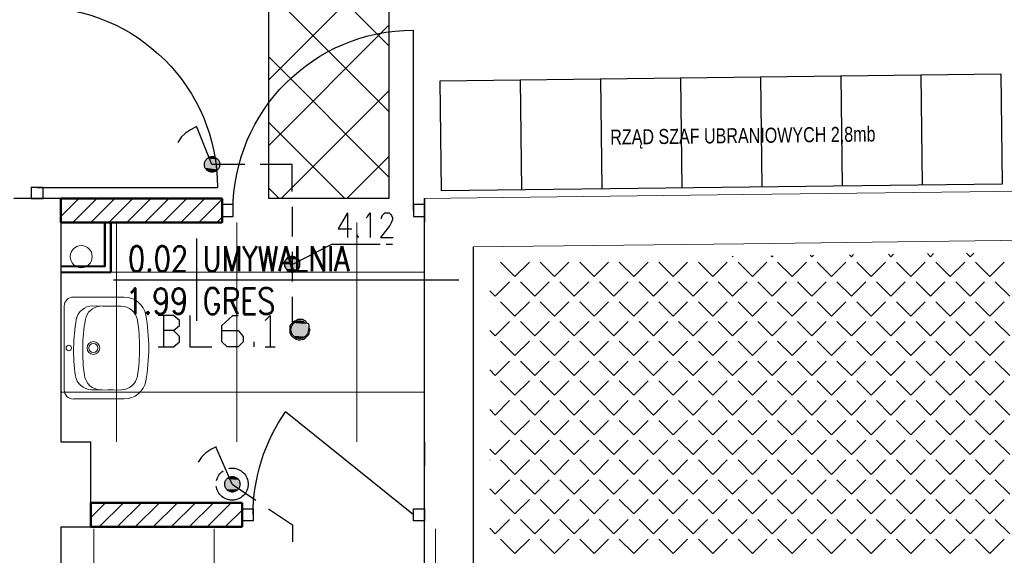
# Model space of a CAD drawing. Header units: millimetres. Extents: x 282377 to 1404227, y -783705 to 1038705.
# Tile 232 of 243: x 386349 to 386840, y 8985 to 9253. Entities that reach past the tile are written whole.
import ezdxf
from ezdxf.enums import TextEntityAlignment as Align

# ---------------------------------------------------------------- set-up
doc = ezdxf.new("R2010")
doc.units = ezdxf.units.MM
doc.linetypes.add('ACAD_ISO08W100', pattern=[36, 24, -3, 6, -3])
doc.layers.add('!!ELEKTRYKA', color=7, linetype='Continuous')
doc.styles.add('BIKTC', font='bikromsw.shx', dxfattribs={"width": 0.8})
doc.styles.add('ROMANS', font='romans', dxfattribs={"width": 0.7})

# ---------------------------------------------------------------- blocks, each defined once
blk = doc.blocks.new('jamb')
blk.add_lwpolyline([(-0.5, -0.5), (-0.5, 0.5), (0.5, 0.5), (0.5, -0.5)], close=True)
blk = doc.blocks.new('bikmet')
blk.add_line((0, 1.65), (0, -1.65))
at = {"style": 'ROMANS', "width": 0.8}
blk.add_attdef('NRPOM', text='', height=1, dxfattribs=at).set_placement((-0.333, 0.333), align=Align.RIGHT)
blk.add_attdef('NWAPOM', (0.25, 0.333), '', height=1, dxfattribs=at)
blk.add_attdef('RAREA', text='', height=1.042, dxfattribs=at).set_placement((-0.333, -0.333), align=Align.TOP_RIGHT)
blk.add_attdef('PODLOGA', text='', height=1.042, dxfattribs=at).set_placement((0.25, -0.333), align=Align.TOP_LEFT)

msp = doc.modelspace()

# ---------------------------------------------------------------- linework, layer by layer
at = {"layer": '!!ELEKTRYKA', "color": 252}
for p, q in [((386472.99, 9163.36), (386472.99, 9589.17)), ((386532.99, 9270.77), (386532.99, 9163.36)), ((386558.55, 9222.13), (386838.53, 9225.53)), ((386838.53, 9225.53), (386839.19, 9170.53)), ((386838.53, 9225.53), (386839.19, 9170.53)), ((386559.21, 9167.14), (386558.55, 9222.13)), ((386598.54, 9222.62), (386599.21, 9167.62)), ((386638.54, 9223.1), (386639.21, 9168.11)), ((386678.54, 9223.59), (386679.21, 9168.59)), ((386718.54, 9224.07), (386719.2, 9169.08)), ((386758.53, 9224.56), (386759.2, 9169.56)), ((386798.53, 9225.04), (386799.2, 9170.05)), ((386360.45, 9168.86), (386354.45, 9168.86)), ((386354.45, 9168.86), (386354.45, 9163.36)), ((386360.45, 9163.36), (386360.45, 9168.86)), ((386839.19, 9170.53), (386559.21, 9167.14)), ((386369.2, 9163.36), (386345.7, 9163.36)), ((386354.45, 9163.36), (386360.45, 9163.36)), ((386369.2, 9163.36), (386369.2, 9041.86)), ((386532.99, 9163.36), (386472.99, 9163.36)), ((386550.7, 8816.86), (386550.7, 9163.36)), ((386550.7, 9163.36), (386550.7, 9151.36)), ((386449.7, 9160.36), (386449.7, 9154.36)), ((386455.2, 9160.36), (386449.7, 9160.36)), ((386455.2, 9154.36), (386455.2, 9160.36)), ((386545.2, 9160.36), (386545.2, 9154.36)), ((386550.7, 9160.36), (386545.2, 9160.36)), ((386550.7, 9154.36), (386550.7, 9160.36)), ((386449.7, 9154.36), (386455.2, 9154.36)), ((386545.2, 9154.36), (386550.7, 9154.36)), ((386369.2, 9151.36), (386369.2, 9041.86)), ((386575.2, 8795.36), (386575.2, 9139.16)), ((386369.2, 9041.86), (386384.2, 9041.86)), ((386384.2, 8999.36), (386384.2, 9041.86)), ((386550.7, 9041.86), (386550.7, 9029.86)), ((386384.2, 9011.36), (386459.7, 9011.36)), ((386459.7, 9002.36), (386459.7, 9008.36)), ((386459.7, 9008.36), (386465.2, 9008.36)), ((386465.2, 9008.36), (386465.2, 9002.36)), ((386465.2, 9002.36), (386459.7, 9002.36)), ((386369.2, 8999.36), (386369.2, 8816.86)), ((386369.2, 8999.36), (386384.2, 8999.36))]:
    msp.add_line(p, q, dxfattribs=at)
at = {"layer": '!!ELEKTRYKA', "color": 252, "linetype": 'Continuous'}
for p, q in [((386472.99, 9222.62), (386581.14, 9330.77)), ((386532.99, 9239.63), (386472.99, 9299.63)), ((386532.99, 9206.85), (386472.99, 9266.85)), ((386472.99, 9189.84), (386532.99, 9249.84)), ((386532.99, 9174.07), (386472.99, 9234.07)), ((386479.29, 9163.36), (386532.99, 9217.06)), ((386510.92, 9163.36), (386472.99, 9201.29)), ((386512.07, 9163.36), (386532.99, 9184.28)), ((386478.14, 9163.36), (386472.99, 9168.52))]:
    msp.add_line(p, q, dxfattribs=at)
at = {"layer": '!!ELEKTRYKA', "color": 252, "extrusion": (0, 0, -1)}
for p, q in [((386545.2, 9157.36), (386545.2, 9247.36)), ((386357.45, 9168.86), (386447.45, 9168.86)), ((386545.2, 9005.36), (386481.44, 9056.93))]:
    msp.add_line(p, q, dxfattribs=at)
at = {"layer": '!!ELEKTRYKA', "color": 252, "lineweight": 20}
for p, q in [((386963.2, 9168.36), (386710.2, 9165.3)), ((386590.2, 9163.84), (386550.7, 9163.36)), ((386590.2, 9163.84), (386710.2, 9165.3)), ((387014.2, 9144.48), (386710.2, 9140.79)), ((386710.2, 9140.79), (386575.2, 9139.16)), ((386459.7, 8999.36), (386459.7, 9011.36)), ((386550.7, 8999.36), (386550.7, 9011.36))]:
    msp.add_line(p, q, dxfattribs=at)
at = {"layer": '!!ELEKTRYKA', "color": 252, "linetype": 'Continuous', "lineweight": 18}
for p, q in [((386369.2, 9163.28), (386369.28, 9163.36)), ((386369.2, 9154.3), (386378.26, 9163.36)), ((386375.24, 9151.36), (386387.24, 9163.36)), ((386384.22, 9151.36), (386396.22, 9163.36)), ((386393.2, 9151.36), (386405.2, 9163.36)), ((386402.18, 9151.36), (386414.18, 9163.36)), ((386411.16, 9151.36), (386423.16, 9163.36)), ((386420.14, 9151.36), (386432.14, 9163.36)), ((386429.12, 9151.36), (386441.12, 9163.36)), ((386438.1, 9151.36), (386449.7, 9162.96)), ((386447.08, 9151.36), (386449.7, 9153.98)), ((386384.2, 9004.1), (386391.46, 9011.36)), ((386388.44, 8999.36), (386400.44, 9011.36)), ((386397.42, 8999.36), (386409.42, 9011.36)), ((386406.41, 8999.36), (386418.41, 9011.36)), ((386415.39, 8999.36), (386427.39, 9011.36)), ((386424.37, 8999.36), (386436.37, 9011.36)), ((386433.35, 8999.36), (386445.35, 9011.36)), ((386442.33, 8999.36), (386454.33, 9011.36)), ((386451.31, 8999.36), (386459.7, 9007.75))]:
    msp.add_line(p, q, dxfattribs=at)
at = {"layer": '!!ELEKTRYKA', "color": 252, "lineweight": 50}
for p, q in [((386449.7, 9163.36), (386369.2, 9163.36)), ((386369.2, 9163.36), (386369.2, 9163.36)), ((386369.2, 9163.36), (386449.7, 9163.36)), ((386369.2, 9163.36), (386449.7, 9163.36)), ((386369.2, 9151.36), (386369.2, 9163.36)), ((386449.7, 9151.36), (386449.7, 9163.36)), ((386449.7, 9163.36), (386449.7, 9163.36)), ((386449.7, 9163.36), (386449.7, 9151.36)), ((386449.7, 9151.36), (386369.2, 9151.36)), ((386369.2, 9151.36), (386369.2, 9151.36)), ((386369.2, 9151.36), (386449.7, 9151.36)), ((386449.7, 9151.36), (386369.2, 9151.36)), ((386391.2, 9151.36), (386391.2, 9129.39)), ((386394.2, 9151.36), (386394.2, 9126.36)), ((386449.7, 9151.36), (386449.7, 9151.36)), ((386391.2, 9129.39), (386369.23, 9129.61)), ((386394.2, 9126.36), (386369.2, 9126.61)), ((386384.2, 9011.36), (386459.7, 9011.36)), ((386384.2, 8999.36), (386384.2, 9011.36)), ((386459.7, 9011.36), (386459.7, 8999.36)), ((386459.7, 9011.36), (386459.7, 8999.36)), ((386384.2, 8999.36), (386459.7, 8999.36)), ((386459.7, 8999.36), (386384.2, 8999.36))]:
    msp.add_line(p, q, dxfattribs=at)
at = {"layer": '!!ELEKTRYKA', "color": 252, "lineweight": 15, "ltscale": 15}
for p, q in [((386397, 9151.36), (386397, 9041.86)), ((386457, 9151.36), (386457, 9041.86)), ((386517, 9151.36), (386517, 9041.86)), ((386369.2, 9126.61), (386550.7, 9126.61)), ((386369.2, 9066.61), (386550.7, 9066.61)), ((386385.7, 8816.86), (386385.7, 8998.36)), ((386445.7, 8816.86), (386445.7, 8998.36)), ((386556.2, 8831.86), (386556.2, 8998.36))]:
    msp.add_line(p, q, dxfattribs=at)
at = {"layer": '!!ELEKTRYKA', "color": 252, "linetype": 'Continuous', "lineweight": 20}
for p, q in [((386704.57, 9134.29), (386704.33, 9134.53)), ((386704.57, 9134.29), (386704.82, 9134.54)), ((386724.33, 9134.29), (386723.83, 9134.79)), ((386724.33, 9134.29), (386724.84, 9134.8)), ((386744.09, 9134.29), (386743.33, 9135.05)), ((386744.09, 9134.29), (386744.86, 9135.07)), ((386763.84, 9134.29), (386762.83, 9135.3)), ((386763.84, 9134.29), (386764.88, 9135.33)), ((386783.6, 9134.29), (386782.33, 9135.56)), ((386783.6, 9134.29), (386784.9, 9135.59)), ((386803.36, 9134.29), (386801.83, 9135.82)), ((386803.36, 9134.29), (386804.92, 9135.86)), ((386823.11, 9134.29), (386821.33, 9136.07)), ((386823.11, 9134.29), (386824.94, 9136.12)), ((386583.32, 9131.57), (386583.34, 9131.6)), ((386595.91, 9124.41), (386588.73, 9131.6)), ((386595.91, 9124.41), (386603.1, 9131.6)), ((386615.67, 9124.41), (386608.49, 9131.6)), ((386615.67, 9124.41), (386622.85, 9131.6)), ((386635.43, 9124.41), (386628.24, 9131.6)), ((386635.43, 9124.41), (386642.61, 9131.6)), ((386655.18, 9124.41), (386648, 9131.6)), ((386655.18, 9124.41), (386662.37, 9131.6)), ((386674.94, 9124.41), (386667.76, 9131.6)), ((386674.94, 9124.41), (386682.12, 9131.6)), ((386694.7, 9124.41), (386687.51, 9131.6)), ((386694.7, 9124.41), (386701.88, 9131.6)), ((386714.45, 9124.41), (386707.27, 9131.6)), ((386714.45, 9124.41), (386721.64, 9131.6)), ((386734.21, 9124.41), (386727.02, 9131.6)), ((386734.21, 9124.41), (386741.39, 9131.6)), ((386753.97, 9124.41), (386746.78, 9131.6)), ((386753.97, 9124.41), (386761.15, 9131.6)), ((386773.72, 9124.41), (386766.54, 9131.6)), ((386773.72, 9124.41), (386780.91, 9131.6)), ((386793.48, 9124.41), (386786.29, 9131.6)), ((386793.48, 9124.41), (386800.66, 9131.6)), ((386813.24, 9124.41), (386806.05, 9131.6)), ((386813.24, 9124.41), (386820.42, 9131.6)), ((386832.99, 9124.41), (386825.81, 9131.6)), ((386832.99, 9124.41), (386840.18, 9131.6)), ((386586.03, 9114.53), (386593.22, 9121.72)), ((386605.79, 9114.53), (386598.61, 9121.72)), ((386605.79, 9114.53), (386612.98, 9121.72)), ((386625.55, 9114.53), (386618.36, 9121.72)), ((386625.55, 9114.53), (386632.73, 9121.72)), ((386645.3, 9114.53), (386638.12, 9121.72)), ((386645.3, 9114.53), (386652.49, 9121.72)), ((386665.06, 9114.53), (386657.88, 9121.72)), ((386665.06, 9114.53), (386672.25, 9121.72)), ((386684.82, 9114.53), (386677.63, 9121.72)), ((386684.82, 9114.53), (386692, 9121.72)), ((386704.57, 9114.53), (386697.39, 9121.72)), ((386704.57, 9114.53), (386711.76, 9121.72)), ((386724.33, 9114.53), (386717.15, 9121.72)), ((386724.33, 9114.53), (386731.51, 9121.72)), ((386744.09, 9114.53), (386736.9, 9121.72)), ((386744.09, 9114.53), (386751.27, 9121.72)), ((386763.84, 9114.53), (386756.66, 9121.72)), ((386763.84, 9114.53), (386771.03, 9121.72)), ((386783.6, 9114.53), (386776.42, 9121.72)), ((386783.6, 9114.53), (386790.78, 9121.72)), ((386803.36, 9114.53), (386796.17, 9121.72)), ((386803.36, 9114.53), (386810.54, 9121.72)), ((386823.11, 9114.53), (386815.93, 9121.72)), ((386823.11, 9114.53), (386830.3, 9121.72)), ((386842.87, 9114.53), (386835.69, 9121.72)), ((386586.03, 9114.53), (386583.32, 9117.25)), ((386583.32, 9111.82), (386583.34, 9111.84)), ((386595.91, 9104.66), (386588.73, 9111.84)), ((386595.91, 9104.66), (386603.1, 9111.84)), ((386615.67, 9104.66), (386608.49, 9111.84)), ((386615.67, 9104.66), (386622.85, 9111.84)), ((386635.43, 9104.66), (386628.24, 9111.84)), ((386635.43, 9104.66), (386642.61, 9111.84)), ((386655.18, 9104.66), (386648, 9111.84)), ((386655.18, 9104.66), (386662.37, 9111.84)), ((386674.94, 9104.66), (386667.76, 9111.84)), ((386674.94, 9104.66), (386682.12, 9111.84)), ((386694.7, 9104.66), (386687.51, 9111.84)), ((386694.7, 9104.66), (386701.88, 9111.84)), ((386714.45, 9104.66), (386707.27, 9111.84)), ((386714.45, 9104.66), (386721.64, 9111.84)), ((386734.21, 9104.66), (386727.02, 9111.84)), ((386734.21, 9104.66), (386741.39, 9111.84)), ((386753.97, 9104.66), (386746.78, 9111.84)), ((386753.97, 9104.66), (386761.15, 9111.84)), ((386773.72, 9104.66), (386766.54, 9111.84)), ((386773.72, 9104.66), (386780.91, 9111.84)), ((386793.48, 9104.66), (386786.29, 9111.84)), ((386793.48, 9104.66), (386800.66, 9111.84)), ((386813.24, 9104.66), (386806.05, 9111.84)), ((386813.24, 9104.66), (386820.42, 9111.84)), ((386832.99, 9104.66), (386825.81, 9111.84)), ((386832.99, 9104.66), (386840.18, 9111.84)), ((386586.03, 9094.78), (386593.22, 9101.96)), ((386605.79, 9094.78), (386598.61, 9101.96)), ((386605.79, 9094.78), (386612.98, 9101.96)), ((386625.55, 9094.78), (386618.36, 9101.96)), ((386625.55, 9094.78), (386632.73, 9101.96)), ((386645.3, 9094.78), (386638.12, 9101.96)), ((386645.3, 9094.78), (386652.49, 9101.96)), ((386665.06, 9094.78), (386657.88, 9101.96)), ((386665.06, 9094.78), (386672.25, 9101.96)), ((386684.82, 9094.78), (386677.63, 9101.96)), ((386684.82, 9094.78), (386692, 9101.96)), ((386704.57, 9094.78), (386697.39, 9101.96)), ((386704.57, 9094.78), (386711.76, 9101.96)), ((386724.33, 9094.78), (386717.15, 9101.96)), ((386724.33, 9094.78), (386731.51, 9101.96)), ((386744.09, 9094.78), (386736.9, 9101.96)), ((386744.09, 9094.78), (386751.27, 9101.96)), ((386763.84, 9094.78), (386756.66, 9101.96)), ((386763.84, 9094.78), (386771.03, 9101.96)), ((386783.6, 9094.78), (386776.42, 9101.96)), ((386783.6, 9094.78), (386790.78, 9101.96)), ((386803.36, 9094.78), (386796.17, 9101.96)), ((386803.36, 9094.78), (386810.54, 9101.96)), ((386823.11, 9094.78), (386815.93, 9101.96)), ((386823.11, 9094.78), (386830.3, 9101.96)), ((386842.87, 9094.78), (386835.69, 9101.96)), ((386586.03, 9094.78), (386583.32, 9097.5)), ((386583.32, 9092.06), (386583.34, 9092.08)), ((386595.91, 9084.9), (386588.73, 9092.08)), ((386595.91, 9084.9), (386603.1, 9092.08)), ((386615.67, 9084.9), (386608.49, 9092.08)), ((386615.67, 9084.9), (386622.85, 9092.08)), ((386635.43, 9084.9), (386628.24, 9092.08)), ((386635.43, 9084.9), (386642.61, 9092.08)), ((386655.18, 9084.9), (386648, 9092.08)), ((386655.18, 9084.9), (386662.37, 9092.08)), ((386674.94, 9084.9), (386667.76, 9092.08)), ((386674.94, 9084.9), (386682.12, 9092.08)), ((386694.7, 9084.9), (386687.51, 9092.08)), ((386694.7, 9084.9), (386701.88, 9092.08)), ((386714.45, 9084.9), (386707.27, 9092.08)), ((386714.45, 9084.9), (386721.64, 9092.08)), ((386734.21, 9084.9), (386727.02, 9092.08)), ((386734.21, 9084.9), (386741.39, 9092.08)), ((386753.97, 9084.9), (386746.78, 9092.08)), ((386753.97, 9084.9), (386761.15, 9092.08)), ((386773.72, 9084.9), (386766.54, 9092.08)), ((386773.72, 9084.9), (386780.91, 9092.08)), ((386793.48, 9084.9), (386786.29, 9092.08)), ((386793.48, 9084.9), (386800.66, 9092.08)), ((386813.24, 9084.9), (386806.05, 9092.08)), ((386813.24, 9084.9), (386820.42, 9092.08)), ((386832.99, 9084.9), (386825.81, 9092.08)), ((386832.99, 9084.9), (386840.18, 9092.08)), ((386586.03, 9075.02), (386593.22, 9082.21)), ((386605.79, 9075.02), (386598.61, 9082.21)), ((386605.79, 9075.02), (386612.98, 9082.21)), ((386625.55, 9075.02), (386618.36, 9082.21)), ((386625.55, 9075.02), (386632.73, 9082.21)), ((386645.3, 9075.02), (386638.12, 9082.21)), ((386645.3, 9075.02), (386652.49, 9082.21)), ((386665.06, 9075.02), (386657.88, 9082.21)), ((386665.06, 9075.02), (386672.25, 9082.21)), ((386684.82, 9075.02), (386677.63, 9082.21)), ((386684.82, 9075.02), (386692, 9082.21)), ((386704.57, 9075.02), (386697.39, 9082.21)), ((386704.57, 9075.02), (386711.76, 9082.21)), ((386724.33, 9075.02), (386717.15, 9082.21)), ((386724.33, 9075.02), (386731.51, 9082.21)), ((386744.09, 9075.02), (386736.9, 9082.21)), ((386744.09, 9075.02), (386751.27, 9082.21)), ((386763.84, 9075.02), (386756.66, 9082.21)), ((386763.84, 9075.02), (386771.03, 9082.21)), ((386783.6, 9075.02), (386776.42, 9082.21)), ((386783.6, 9075.02), (386790.78, 9082.21)), ((386803.36, 9075.02), (386796.17, 9082.21)), ((386803.36, 9075.02), (386810.54, 9082.21)), ((386823.11, 9075.02), (386815.93, 9082.21)), ((386823.11, 9075.02), (386830.3, 9082.21)), ((386842.87, 9075.02), (386835.69, 9082.21)), ((386586.03, 9075.02), (386583.32, 9077.74)), ((386583.32, 9072.3), (386583.34, 9072.33)), ((386595.91, 9065.14), (386588.73, 9072.33)), ((386595.91, 9065.14), (386603.1, 9072.33)), ((386615.67, 9065.14), (386608.49, 9072.33)), ((386615.67, 9065.14), (386622.85, 9072.33)), ((386635.43, 9065.14), (386628.24, 9072.33)), ((386635.43, 9065.14), (386642.61, 9072.33)), ((386655.18, 9065.14), (386648, 9072.33)), ((386655.18, 9065.14), (386662.37, 9072.33)), ((386674.94, 9065.14), (386667.76, 9072.33)), ((386674.94, 9065.14), (386682.12, 9072.33)), ((386694.7, 9065.14), (386687.51, 9072.33)), ((386694.7, 9065.14), (386701.88, 9072.33)), ((386714.45, 9065.14), (386707.27, 9072.33)), ((386714.45, 9065.14), (386721.64, 9072.33)), ((386734.21, 9065.14), (386727.02, 9072.33)), ((386734.21, 9065.14), (386741.39, 9072.33)), ((386753.97, 9065.14), (386746.78, 9072.33)), ((386753.97, 9065.14), (386761.15, 9072.33)), ((386773.72, 9065.14), (386766.54, 9072.33)), ((386773.72, 9065.14), (386780.91, 9072.33)), ((386793.48, 9065.14), (386786.29, 9072.33)), ((386793.48, 9065.14), (386800.66, 9072.33)), ((386813.24, 9065.14), (386806.05, 9072.33)), ((386813.24, 9065.14), (386820.42, 9072.33)), ((386832.99, 9065.14), (386825.81, 9072.33)), ((386832.99, 9065.14), (386840.18, 9072.33)), ((386586.03, 9055.26), (386593.22, 9062.45)), ((386605.79, 9055.26), (386598.61, 9062.45)), ((386605.79, 9055.26), (386612.98, 9062.45)), ((386625.55, 9055.26), (386618.36, 9062.45)), ((386625.55, 9055.26), (386632.73, 9062.45)), ((386645.3, 9055.26), (386638.12, 9062.45)), ((386645.3, 9055.26), (386652.49, 9062.45)), ((386665.06, 9055.26), (386657.88, 9062.45)), ((386665.06, 9055.26), (386672.25, 9062.45)), ((386684.82, 9055.26), (386677.63, 9062.45)), ((386684.82, 9055.26), (386692, 9062.45)), ((386704.57, 9055.26), (386697.39, 9062.45)), ((386704.57, 9055.26), (386711.76, 9062.45)), ((386724.33, 9055.26), (386717.15, 9062.45)), ((386724.33, 9055.26), (386731.51, 9062.45)), ((386744.09, 9055.26), (386736.9, 9062.45)), ((386744.09, 9055.26), (386751.27, 9062.45)), ((386763.84, 9055.26), (386756.66, 9062.45)), ((386763.84, 9055.26), (386771.03, 9062.45)), ((386783.6, 9055.26), (386776.42, 9062.45)), ((386783.6, 9055.26), (386790.78, 9062.45)), ((386803.36, 9055.26), (386796.17, 9062.45)), ((386803.36, 9055.26), (386810.54, 9062.45)), ((386823.11, 9055.26), (386815.93, 9062.45)), ((386823.11, 9055.26), (386830.3, 9062.45)), ((386842.87, 9055.26), (386835.69, 9062.45)), ((386586.03, 9055.26), (386583.32, 9057.98)), ((386583.32, 9052.55), (386583.34, 9052.57)), ((386595.91, 9045.39), (386588.73, 9052.57)), ((386595.91, 9045.39), (386603.1, 9052.57)), ((386615.67, 9045.39), (386608.49, 9052.57)), ((386615.67, 9045.39), (386622.85, 9052.57)), ((386635.43, 9045.39), (386628.24, 9052.57)), ((386635.43, 9045.39), (386642.61, 9052.57)), ((386655.18, 9045.39), (386648, 9052.57)), ((386655.18, 9045.39), (386662.37, 9052.57)), ((386674.94, 9045.39), (386667.76, 9052.57)), ((386674.94, 9045.39), (386682.12, 9052.57)), ((386694.7, 9045.39), (386687.51, 9052.57)), ((386694.7, 9045.39), (386701.88, 9052.57)), ((386714.45, 9045.39), (386707.27, 9052.57)), ((386714.45, 9045.39), (386721.64, 9052.57)), ((386734.21, 9045.39), (386727.02, 9052.57)), ((386734.21, 9045.39), (386741.39, 9052.57)), ((386753.97, 9045.39), (386746.78, 9052.57)), ((386753.97, 9045.39), (386761.15, 9052.57)), ((386773.72, 9045.39), (386766.54, 9052.57)), ((386773.72, 9045.39), (386780.91, 9052.57)), ((386793.48, 9045.39), (386786.29, 9052.57)), ((386793.48, 9045.39), (386800.66, 9052.57)), ((386813.24, 9045.39), (386806.05, 9052.57)), ((386813.24, 9045.39), (386820.42, 9052.57)), ((386832.99, 9045.39), (386825.81, 9052.57)), ((386832.99, 9045.39), (386840.18, 9052.57)), ((386586.03, 9035.51), (386593.22, 9042.69)), ((386605.79, 9035.51), (386598.61, 9042.69)), ((386605.79, 9035.51), (386612.98, 9042.69)), ((386625.55, 9035.51), (386618.36, 9042.69)), ((386625.55, 9035.51), (386632.73, 9042.69)), ((386645.3, 9035.51), (386638.12, 9042.69)), ((386645.3, 9035.51), (386652.49, 9042.69)), ((386665.06, 9035.51), (386657.88, 9042.69)), ((386665.06, 9035.51), (386672.25, 9042.69)), ((386684.82, 9035.51), (386677.63, 9042.69)), ((386684.82, 9035.51), (386692, 9042.69)), ((386704.57, 9035.51), (386697.39, 9042.69)), ((386704.57, 9035.51), (386711.76, 9042.69)), ((386724.33, 9035.51), (386717.15, 9042.69)), ((386724.33, 9035.51), (386731.51, 9042.69)), ((386744.09, 9035.51), (386736.9, 9042.69)), ((386744.09, 9035.51), (386751.27, 9042.69)), ((386763.84, 9035.51), (386756.66, 9042.69)), ((386763.84, 9035.51), (386771.03, 9042.69)), ((386783.6, 9035.51), (386776.42, 9042.69)), ((386783.6, 9035.51), (386790.78, 9042.69)), ((386803.36, 9035.51), (386796.17, 9042.69)), ((386803.36, 9035.51), (386810.54, 9042.69)), ((386823.11, 9035.51), (386815.93, 9042.69)), ((386823.11, 9035.51), (386830.3, 9042.69)), ((386842.87, 9035.51), (386835.69, 9042.69)), ((386586.03, 9035.51), (386583.32, 9038.23)), ((386583.32, 9032.79), (386583.34, 9032.81)), ((386595.91, 9025.63), (386588.73, 9032.81)), ((386595.91, 9025.63), (386603.1, 9032.81)), ((386615.67, 9025.63), (386608.49, 9032.81)), ((386615.67, 9025.63), (386622.85, 9032.81)), ((386635.43, 9025.63), (386628.24, 9032.81)), ((386635.43, 9025.63), (386642.61, 9032.81)), ((386655.18, 9025.63), (386648, 9032.81)), ((386655.18, 9025.63), (386662.37, 9032.81)), ((386674.94, 9025.63), (386667.76, 9032.81)), ((386674.94, 9025.63), (386682.12, 9032.81)), ((386694.7, 9025.63), (386687.51, 9032.81)), ((386694.7, 9025.63), (386701.88, 9032.81)), ((386714.45, 9025.63), (386707.27, 9032.81)), ((386714.45, 9025.63), (386721.64, 9032.81)), ((386734.21, 9025.63), (386727.02, 9032.81)), ((386734.21, 9025.63), (386741.39, 9032.81)), ((386753.97, 9025.63), (386746.78, 9032.81)), ((386753.97, 9025.63), (386761.15, 9032.81)), ((386773.72, 9025.63), (386766.54, 9032.81)), ((386773.72, 9025.63), (386780.91, 9032.81)), ((386793.48, 9025.63), (386786.29, 9032.81)), ((386793.48, 9025.63), (386800.66, 9032.81)), ((386813.24, 9025.63), (386806.05, 9032.81)), ((386813.24, 9025.63), (386820.42, 9032.81)), ((386832.99, 9025.63), (386825.81, 9032.81)), ((386832.99, 9025.63), (386840.18, 9032.81)), ((386586.03, 9015.75), (386593.22, 9022.94)), ((386605.79, 9015.75), (386598.61, 9022.94)), ((386605.79, 9015.75), (386612.98, 9022.94)), ((386625.55, 9015.75), (386618.36, 9022.94)), ((386625.55, 9015.75), (386632.73, 9022.94)), ((386645.3, 9015.75), (386638.12, 9022.94)), ((386645.3, 9015.75), (386652.49, 9022.94)), ((386665.06, 9015.75), (386657.88, 9022.94)), ((386665.06, 9015.75), (386672.25, 9022.94)), ((386684.82, 9015.75), (386677.63, 9022.94)), ((386684.82, 9015.75), (386692, 9022.94)), ((386704.57, 9015.75), (386697.39, 9022.94)), ((386704.57, 9015.75), (386711.76, 9022.94)), ((386724.33, 9015.75), (386717.15, 9022.94)), ((386724.33, 9015.75), (386731.51, 9022.94)), ((386744.09, 9015.75), (386736.9, 9022.94)), ((386744.09, 9015.75), (386751.27, 9022.94)), ((386763.84, 9015.75), (386756.66, 9022.94)), ((386763.84, 9015.75), (386771.03, 9022.94)), ((386783.6, 9015.75), (386776.42, 9022.94)), ((386783.6, 9015.75), (386790.78, 9022.94)), ((386803.36, 9015.75), (386796.17, 9022.94)), ((386803.36, 9015.75), (386810.54, 9022.94)), ((386823.11, 9015.75), (386815.93, 9022.94)), ((386823.11, 9015.75), (386830.3, 9022.94)), ((386842.87, 9015.75), (386835.69, 9022.94)), ((386586.03, 9015.75), (386583.32, 9018.47)), ((386583.32, 9013.03), (386583.34, 9013.06)), ((386595.91, 9005.87), (386588.73, 9013.06)), ((386595.91, 9005.87), (386603.1, 9013.06)), ((386615.67, 9005.87), (386608.49, 9013.06)), ((386615.67, 9005.87), (386622.85, 9013.06)), ((386635.43, 9005.87), (386628.24, 9013.06)), ((386635.43, 9005.87), (386642.61, 9013.06)), ((386655.18, 9005.87), (386648, 9013.06)), ((386655.18, 9005.87), (386662.37, 9013.06)), ((386674.94, 9005.87), (386667.76, 9013.06)), ((386674.94, 9005.87), (386682.12, 9013.06)), ((386694.7, 9005.87), (386687.51, 9013.06)), ((386694.7, 9005.87), (386701.88, 9013.06)), ((386714.45, 9005.87), (386707.27, 9013.06)), ((386714.45, 9005.87), (386721.64, 9013.06)), ((386734.21, 9005.87), (386727.02, 9013.06)), ((386734.21, 9005.87), (386741.39, 9013.06)), ((386753.97, 9005.87), (386746.78, 9013.06)), ((386753.97, 9005.87), (386761.15, 9013.06)), ((386773.72, 9005.87), (386766.54, 9013.06)), ((386773.72, 9005.87), (386780.91, 9013.06)), ((386793.48, 9005.87), (386786.29, 9013.06)), ((386793.48, 9005.87), (386800.66, 9013.06)), ((386813.24, 9005.87), (386806.05, 9013.06)), ((386813.24, 9005.87), (386820.42, 9013.06)), ((386832.99, 9005.87), (386825.81, 9013.06)), ((386832.99, 9005.87), (386840.18, 9013.06)), ((386586.03, 8996), (386593.22, 9003.18)), ((386605.79, 8996), (386598.61, 9003.18)), ((386605.79, 8996), (386612.98, 9003.18)), ((386625.55, 8996), (386618.36, 9003.18)), ((386625.55, 8996), (386632.73, 9003.18)), ((386645.3, 8996), (386638.12, 9003.18)), ((386645.3, 8996), (386652.49, 9003.18)), ((386665.06, 8996), (386657.88, 9003.18)), ((386665.06, 8996), (386672.25, 9003.18)), ((386684.82, 8996), (386677.63, 9003.18)), ((386684.82, 8996), (386692, 9003.18)), ((386704.57, 8996), (386697.39, 9003.18)), ((386704.57, 8996), (386711.76, 9003.18)), ((386724.33, 8996), (386717.15, 9003.18)), ((386724.33, 8996), (386731.51, 9003.18)), ((386744.09, 8996), (386736.9, 9003.18)), ((386744.09, 8996), (386751.27, 9003.18)), ((386763.84, 8996), (386756.66, 9003.18)), ((386763.84, 8996), (386771.03, 9003.18)), ((386783.6, 8996), (386776.42, 9003.18)), ((386783.6, 8996), (386790.78, 9003.18)), ((386803.36, 8996), (386796.17, 9003.18)), ((386803.36, 8996), (386810.54, 9003.18)), ((386823.11, 8996), (386815.93, 9003.18)), ((386823.11, 8996), (386830.3, 9003.18)), ((386842.87, 8996), (386835.69, 9003.18)), ((386586.03, 8996), (386583.32, 8998.71)), ((386583.32, 8993.28), (386583.34, 8993.3)), ((386595.91, 8986.12), (386588.73, 8993.3)), ((386595.91, 8986.12), (386603.1, 8993.3)), ((386615.67, 8986.12), (386608.49, 8993.3)), ((386615.67, 8986.12), (386622.85, 8993.3)), ((386635.43, 8986.12), (386628.24, 8993.3)), ((386635.43, 8986.12), (386642.61, 8993.3)), ((386655.18, 8986.12), (386648, 8993.3)), ((386655.18, 8986.12), (386662.37, 8993.3)), ((386674.94, 8986.12), (386667.76, 8993.3)), ((386674.94, 8986.12), (386682.12, 8993.3)), ((386694.7, 8986.12), (386687.51, 8993.3)), ((386694.7, 8986.12), (386701.88, 8993.3)), ((386714.45, 8986.12), (386707.27, 8993.3)), ((386714.45, 8986.12), (386721.64, 8993.3)), ((386734.21, 8986.12), (386727.02, 8993.3)), ((386734.21, 8986.12), (386741.39, 8993.3)), ((386753.97, 8986.12), (386746.78, 8993.3)), ((386753.97, 8986.12), (386761.15, 8993.3)), ((386773.72, 8986.12), (386766.54, 8993.3)), ((386773.72, 8986.12), (386780.91, 8993.3)), ((386793.48, 8986.12), (386786.29, 8993.3)), ((386793.48, 8986.12), (386800.66, 8993.3)), ((386813.24, 8986.12), (386806.05, 8993.3)), ((386813.24, 8986.12), (386820.42, 8993.3)), ((386832.99, 8986.12), (386825.81, 8993.3)), ((386832.99, 8986.12), (386840.18, 8993.3))]:
    msp.add_line(p, q, dxfattribs=at)
at = {"layer": '!!ELEKTRYKA', "color": 7}
msp.add_line((386395.5, 9122.83), (386567.92, 9122.83), dxfattribs=at)
at = {"layer": '!!ELEKTRYKA', "color": 252, "lineweight": 18}
for p, q in [((386400.89, 9114.16), (386375.47, 9114.16)), ((386370.92, 9109.62), (386370.92, 9067.8)), ((386385.12, 9109.7), (386390.46, 9109.61)), ((386388.19, 9109.65), (386388.19, 9109.56)), ((386399.36, 9109.62), (386390.01, 9109.62)), ((386384.48, 9067.89), (386389.83, 9067.8)), ((386388.19, 9067.92), (386388.19, 9067.83)), ((386389.01, 9067.86), (386399.36, 9067.71)), ((386390.01, 9067.85), (386390.01, 9067.8)), ((386392.73, 9067.81), (386392.73, 9067.8)), ((386395.36, 9067.8), (386392.73, 9067.8)), ((386392.74, 9067.81), (386392.74, 9067.8)), ((386393.46, 9067.8), (386393.46, 9067.75)), ((386394.54, 9067.8), (386394.54, 9067.78)), ((386400.89, 9063.26), (386375.47, 9063.26))]:
    msp.add_line(p, q, dxfattribs=at)
at = {"layer": '!!ELEKTRYKA', "color": 5, "linetype": 'ACAD_ISO08W100', "lineweight": -3}
for points in [[(386436.51, 9198.98), (386433.94, 9197.71), (386431.43, 9196.01), (386429.3, 9193.9), (386427.61, 9191.36)], [(386444.56, 9180.35), (386436.93, 9199.4)], [(386461.1, 9180.34), (386444.59, 9180.34)], [(386484.77, 9166.8), (386484.77, 9180.35), (386468.67, 9180.35)], [(386484.82, 9144.35), (386484.82, 9159.17)], [(386512.32, 9156.21), (386507.66, 9148.17), (386514.43, 9148.17)], [(386512.28, 9156.22), (386512.28, 9143.94)], [(386521.6, 9153.68), (386522.47, 9154.53), (386523.71, 9156.22), (386523.71, 9143.94)], [(386529.28, 9153.24), (386529.28, 9153.67), (386529.71, 9154.94), (386530.08, 9155.36), (386530.95, 9156.2), (386533.06, 9156.2), (386533.93, 9155.36), (386534.36, 9154.94), (386534.8, 9153.67), (386534.8, 9152.82), (386534.36, 9151.55), (386533.5, 9149.86), (386528.84, 9143.93), (386535.17, 9143.93)], [(386517.41, 9145.2), (386516.97, 9144.78), (386517.41, 9143.93), (386517.84, 9144.78)], [(386504.69, 9140.54), (386484.82, 9130.38)], [(386504.69, 9140.55), (386534.72, 9140.55)], [(386484.82, 9121.91), (386484.82, 9136.73)], [(386484.82, 9100.32), (386484.82, 9114.3)], [(386425.53, 9097.37), (386428.48, 9099.91), (386428.48, 9102.45), (386425.53, 9104.99), (386417.88, 9104.99)], [(386420.44, 9104.99), (386420.44, 9089.32)], [(386433.55, 9104.99), (386433.55, 9089.33), (386444.57, 9089.33)], [(386449.63, 9097.38), (386457.69, 9097.38), (386460.19, 9094.41), (386460.19, 9091.87), (386457.69, 9089.33), (386452.19, 9089.33), (386449.63, 9091.87), (386449.63, 9099.92), (386455.13, 9105), (386457.69, 9105)], [(386471.22, 9102.45), (386473.78, 9105), (386473.78, 9089.33)], [(386417.88, 9089.33), (386425.53, 9089.33), (386428.48, 9091.87), (386428.48, 9094.41), (386425.53, 9097.37), (386420.45, 9097.37)], [(386465.7, 9089.33), (386465.7, 9091.87)], [(386471.22, 9089.33), (386476.28, 9089.33)], [(386446.71, 9039.36), (386444.15, 9038.09), (386441.64, 9036.4), (386439.52, 9034.28), (386437.83, 9031.74)], [(386454.72, 9020.75), (386446.66, 9039.38)], [(386454.73, 9020.74), (386466.6, 9012.7)], [(386472.95, 9008.46), (386484.8, 9000.42), (386484.8, 8991.95)]]:
    msp.add_lwpolyline(points, dxfattribs=at)
for points in [[(386482.2, 9127.43), (386482.64, 9127.01), (386483.51, 9127.01), (386484.32, 9126.59), (386485.19, 9126.59), (386485.63, 9127.01), (386486.44, 9127.01), (386487.31, 9127.43), (386487.75, 9127.86), (386488.12, 9128.7), (386488.56, 9129.55), (386488.56, 9129.97), (386488.56, 9130.82), (386488.56, 9131.67), (386488.12, 9132.51), (386487.75, 9132.94), (386487.31, 9133.36), (386486.44, 9133.78), (386486.06, 9134.21), (386485.19, 9134.21), (386484.32, 9134.63), (386483.51, 9134.21), (386483.07, 9134.21), (386482.2, 9133.78), (386481.83, 9132.94), (386481.39, 9132.51), (386480.95, 9131.67), (386480.95, 9130.82), (386480.95, 9130.39), (386480.95, 9129.55), (386481.39, 9128.7), (386481.83, 9128.28)], [(386493.66, 9097.8), (386493.23, 9098.64), (386493.23, 9099.91), (386492.79, 9100.76), (386491.98, 9101.18), (386491.54, 9102.03), (386490.73, 9102.45), (386489.86, 9102.87), (386488.62, 9102.87), (386487.74, 9102.87), (386486.87, 9102.45), (386486.06, 9102.03), (386485.19, 9101.61), (386484.38, 9100.76), (386483.94, 9100.34), (386483.51, 9099.49), (386483.51, 9098.22), (386483.51, 9097.37), (386483.51, 9096.52), (386483.94, 9095.68), (386484.38, 9094.83), (386485.19, 9093.98), (386486.06, 9093.56), (386486.87, 9093.14), (386487.74, 9092.72), (386488.62, 9092.72), (386489.86, 9093.14), (386490.73, 9093.14), (386491.54, 9093.98), (386491.98, 9094.41), (386492.79, 9095.25), (386493.23, 9096.1), (386493.23, 9096.95)]]:
    msp.add_lwpolyline(points, close=True, dxfattribs=at)
for centre, radius in [((386444.7, 9180.33), 3.82), ((386444.7, 9180.33), 3.82), ((386488.46, 9097.87), 4.37), ((386454.73, 9020.75), 8), ((386454.84, 9020.73), 3.82), ((386454.84, 9020.73), 3.82)]:
    msp.add_circle(centre, radius, dxfattribs=at)
at = {"layer": '!!ELEKTRYKA', "color": 252, "linetype": 'Continuous', "lineweight": 20, "ltscale": 25}
msp.add_circle((386379.39, 9134.37), 5.5, dxfattribs=at)
at = {"layer": '!!ELEKTRYKA', "color": 252, "lineweight": 18}
for centre, radius in [((386373.2, 9088.71), 1.36), ((386385.47, 9088.71), 3.18), ((386385.47, 9088.71), 2.27)]:
    msp.add_circle(centre, radius, dxfattribs=at)
at = {"layer": '!!ELEKTRYKA', "color": 252, "extrusion": (0, 0, -1)}
for centre, start, end in [((-386357.45, 9168.86), 90, 180), ((-386545.2, 9157.36), 0, 90), ((-386555.2, 9005.36), 0, 34.9595)]:
    msp.add_arc(centre, 90, start, end, dxfattribs=at)
at = {"layer": '!!ELEKTRYKA', "color": 252, "lineweight": 18}
for centre, radius, start, end in [((386375.47, 9109.62), 4.55, 90, 180), ((386400.89, 9103.25), 10.91, 10.2403, 90), ((386385, 9101.52), 8.18, 89.1253, 169.9711), ((386389.53, 9101.49), 8.18, 95.2076, 169.9711), ((386399.36, 9101.44), 8.18, 9.1541, 90), ((386463.77, 9087.59), 88.17, 169.9711, 188.2794), ((386468.3, 9087.56), 88.17, 169.9711, 188.2794), ((386320.38, 9088.71), 88.17, 350.8459, 9.1541), ((386320.38, 9088.71), 92.72, 349.7597, 10.2403), ((386384.61, 9076.07), 8.18, 188.2794, 269.1253), ((386389.14, 9076.04), 8.18, 188.2794, 269.1253), ((386399.36, 9075.98), 8.18, 270, 350.8459), ((386400.89, 9074.17), 10.91, 270, 349.7597), ((386375.47, 9067.8), 4.55, 180, 270)]:
    msp.add_arc(centre, radius, start, end, dxfattribs=at)
at = {"layer": '!!ELEKTRYKA', "color": 5, "linetype": 'ACAD_ISO08W100', "lineweight": -3}
for points in [[(386441.23, 9181.61), (386448.86, 9180.76), (386440.79, 9180.76)], [(386441.65, 9182.88), (386448.4, 9182.03), (386441.21, 9182.03)], [(386441.21, 9182.03), (386448.4, 9181.61), (386441.21, 9181.61)], [(386441.21, 9182.03), (386448.4, 9182.03), (386448.4, 9181.61)], [(386441.21, 9181.61), (386448.4, 9181.61), (386448.84, 9180.76)], [(386442.06, 9183.3), (386448, 9182.88), (386441.62, 9182.88)], [(386441.62, 9182.88), (386448, 9182.88), (386448.38, 9182.03)], [(386442.91, 9183.73), (386447.54, 9183.31), (386442.04, 9183.31)], [(386442.04, 9183.31), (386447.54, 9183.31), (386447.98, 9182.88)], [(386443.3, 9184.16), (386446.68, 9183.73), (386442.86, 9183.73)], [(386442.86, 9183.73), (386446.68, 9183.73), (386447.49, 9183.31)], [(386444.15, 9184.59), (386446.22, 9184.16), (386443.28, 9184.16)], [(386443.28, 9184.16), (386446.22, 9184.16), (386446.65, 9183.74)], [(386444.17, 9184.57), (386445.43, 9184.57), (386446.3, 9184.15)], [(386440.79, 9180.76), (386448.86, 9179.91), (386440.79, 9179.91)], [(386440.79, 9180.76), (386448.86, 9180.76), (386448.86, 9179.91)], [(386440.79, 9179.91), (386448.43, 9179.07), (386441.23, 9179.07)], [(386440.79, 9179.91), (386448.86, 9179.91), (386448.43, 9179.07)], [(386441.21, 9179.07), (386447.96, 9178.64), (386441.65, 9178.64)], [(386441.21, 9179.07), (386448.4, 9179.07), (386447.96, 9178.64)], [(386441.62, 9178.65), (386447.56, 9177.8), (386442.06, 9177.8)], [(386441.62, 9178.65), (386448, 9178.65), (386447.56, 9177.8)], [(386442.04, 9177.8), (386447.1, 9177.38), (386442.47, 9177.38)], [(386442.04, 9177.8), (386447.54, 9177.8), (386447.1, 9177.38)], [(386442.45, 9177.38), (386446.7, 9176.96), (386442.89, 9176.96)], [(386442.45, 9177.38), (386447.08, 9177.38), (386446.7, 9176.96)], [(386443.69, 9176.97), (386444.94, 9176.55), (386444.57, 9176.55)], [(386443.69, 9176.97), (386445.82, 9176.97), (386444.94, 9176.55)], [(386481.39, 9132.51), (386488.56, 9131.67), (386480.95, 9131.67)], [(386481.8, 9132.94), (386488.16, 9132.52), (386481.37, 9132.52)], [(386481.37, 9132.52), (386488.16, 9132.52), (386488.53, 9131.67)], [(386482.29, 9133.77), (386487.77, 9132.92), (386481.85, 9132.92)], [(386481.85, 9132.92), (386487.77, 9132.92), (386488.21, 9132.5)], [(386483.14, 9134.2), (386487.37, 9133.77), (386482.27, 9133.77)], [(386482.27, 9133.77), (386487.37, 9133.77), (386487.75, 9132.93)], [(386483.09, 9134.2), (386486.46, 9134.2), (386487.33, 9133.78)], [(386484.38, 9134.63), (386486.06, 9134.2), (386483.51, 9134.2)], [(386484.34, 9134.63), (386485.21, 9134.63), (386486.02, 9134.21)], [(386480.95, 9131.67), (386488.56, 9131.24), (386480.95, 9131.24)], [(386480.95, 9131.67), (386488.56, 9131.67), (386488.56, 9131.24)], [(386480.95, 9131.24), (386488.56, 9130.39), (386480.95, 9130.39)], [(386480.95, 9131.24), (386488.56, 9131.24), (386488.56, 9130.39)], [(386480.95, 9130.39), (386488.56, 9129.55), (386480.95, 9129.55)], [(386480.95, 9130.39), (386488.56, 9130.39), (386488.56, 9129.55)], [(386480.95, 9129.55), (386488.12, 9129.12), (386481.39, 9129.12)], [(386480.95, 9129.55), (386488.56, 9129.55), (386488.12, 9129.12)], [(386481.37, 9129.13), (386487.72, 9128.28), (386481.37, 9128.28)], [(386481.37, 9129.13), (386488.16, 9129.13), (386487.72, 9128.28)], [(386481.37, 9128.28), (386487.29, 9127.86), (386482.24, 9127.86)], [(386481.37, 9128.28), (386487.72, 9128.28), (386487.29, 9127.86)], [(386482.27, 9127.85), (386486.94, 9127.42), (386482.7, 9127.42)], [(386482.27, 9127.85), (386487.37, 9127.85), (386486.94, 9127.42)], [(386482.68, 9127.42), (386486.04, 9127), (386483.55, 9127)], [(386482.68, 9127.42), (386486.92, 9127.42), (386486.04, 9127)], [(386483.51, 9127.01), (386485.63, 9126.58), (386483.94, 9126.58)], [(386483.51, 9127.01), (386486.06, 9127.01), (386485.63, 9126.58)], [(386484.36, 9098.64), (386492.83, 9098.22), (386483.92, 9098.22)], [(386483.92, 9098.22), (386492.83, 9097.79), (386483.92, 9097.79)], [(386483.92, 9098.22), (386492.83, 9098.22), (386492.83, 9097.79)], [(386483.92, 9097.79), (386492.83, 9097.37), (386483.92, 9097.37)], [(386483.92, 9097.79), (386492.83, 9097.79), (386492.83, 9097.37)], [(386484.77, 9099.92), (386492.37, 9099.5), (386484.34, 9099.5)], [(386484.34, 9099.5), (386492.81, 9099.07), (386484.34, 9099.07)], [(386484.34, 9099.5), (386492.37, 9099.5), (386492.81, 9099.07)], [(386484.34, 9099.07), (386492.81, 9098.65), (386484.34, 9098.65)], [(386484.34, 9099.07), (386492.81, 9099.07), (386492.81, 9098.65)], [(386484.34, 9098.65), (386492.81, 9098.65), (386492.81, 9098.22)], [(386485.25, 9100.75), (386492.04, 9100.32), (386484.82, 9100.32)], [(386484.82, 9100.32), (386492.42, 9099.9), (386484.82, 9099.9)], [(386484.82, 9100.32), (386492.04, 9100.32), (386492.42, 9099.9)], [(386484.82, 9099.9), (386492.42, 9099.9), (386492.42, 9099.48)], [(386485.67, 9101.17), (386491.59, 9100.75), (386485.23, 9100.75)], [(386485.23, 9100.75), (386492.02, 9100.75), (386492.02, 9100.33)], [(386486.08, 9101.6), (386491.13, 9101.18), (386485.65, 9101.18)], [(386485.65, 9101.18), (386491.13, 9101.18), (386491.56, 9100.75)], [(386486.06, 9101.6), (386491.17, 9101.6), (386491.17, 9101.18)], [(386486.91, 9102.03), (386490.71, 9101.6), (386486.47, 9101.6)], [(386486.89, 9102.03), (386490.25, 9102.03), (386490.69, 9101.6)], [(386488.59, 9102.46), (386488.96, 9102.03), (386487.72, 9102.03)], [(386483.92, 9097.37), (386492.83, 9096.95), (386484.36, 9096.95)], [(386483.92, 9097.37), (386492.83, 9097.37), (386492.83, 9096.95)], [(386484.34, 9096.95), (386492.81, 9096.53), (386484.34, 9096.53)], [(386484.34, 9096.95), (386492.81, 9096.95), (386492.81, 9096.53)], [(386484.34, 9096.53), (386492.37, 9096.11), (386484.34, 9096.11)], [(386484.34, 9096.53), (386492.81, 9096.53), (386492.37, 9096.11)], [(386484.34, 9096.11), (386492.37, 9095.68), (386484.77, 9095.68)], [(386484.34, 9096.11), (386492.37, 9096.11), (386492.37, 9095.68)], [(386484.82, 9095.67), (386492.04, 9095.25), (386485.25, 9095.25)], [(386484.82, 9095.67), (386492.04, 9095.67), (386492.04, 9095.25)], [(386485.23, 9095.25), (386491.59, 9094.82), (386485.23, 9094.82)], [(386485.23, 9095.25), (386492.02, 9095.25), (386491.59, 9094.82)], [(386485.23, 9094.82), (386491.15, 9094.4), (386485.67, 9094.4)], [(386485.23, 9094.82), (386491.59, 9094.82), (386491.15, 9094.4)], [(386486.06, 9094.41), (386490.73, 9093.98), (386486.5, 9093.98)], [(386486.06, 9094.41), (386491.17, 9094.41), (386490.73, 9093.98)], [(386486.89, 9093.99), (386489.88, 9093.56), (386486.89, 9093.56)], [(386486.89, 9093.99), (386490.25, 9093.99), (386489.88, 9093.56)], [(386453.47, 9024.13), (386456.84, 9023.71), (386452.59, 9023.71)], [(386453.93, 9024.55), (386456.43, 9024.12), (386453.49, 9024.12)], [(386453.49, 9024.12), (386456.43, 9024.12), (386456.86, 9023.7)], [(386453.9, 9024.55), (386455.59, 9024.55), (386456.47, 9024.13)], [(386451.37, 9022.01), (386458.56, 9021.58), (386450.94, 9021.58)], [(386450.94, 9021.58), (386458.56, 9020.74), (386450.94, 9020.74)], [(386450.94, 9021.58), (386458.56, 9021.58), (386458.56, 9020.74)], [(386450.94, 9020.74), (386458.56, 9019.89), (386450.94, 9019.89)], [(386450.94, 9020.74), (386458.56, 9020.74), (386458.56, 9019.89)], [(386450.94, 9019.89), (386458.56, 9019.47), (386450.94, 9019.47)], [(386450.94, 9019.89), (386458.56, 9019.89), (386458.56, 9019.47)], [(386450.94, 9019.47), (386458.12, 9018.62), (386451.37, 9018.62)], [(386450.94, 9019.47), (386458.56, 9019.47), (386458.12, 9018.62)], [(386451.79, 9022.86), (386458.1, 9022.01), (386451.35, 9022.01)], [(386451.35, 9022.01), (386458.1, 9022.01), (386458.54, 9021.59)], [(386452.2, 9023.28), (386458.14, 9022.86), (386451.76, 9022.86)], [(386451.76, 9022.86), (386458.14, 9022.86), (386458.14, 9022.02)], [(386452.62, 9023.71), (386457.24, 9023.29), (386452.18, 9023.29)], [(386452.18, 9023.29), (386457.24, 9023.29), (386458.12, 9022.86)], [(386452.59, 9023.71), (386456.84, 9023.71), (386457.28, 9023.29)], [(386451.35, 9018.62), (386457.73, 9018.2), (386451.79, 9018.2)], [(386451.35, 9018.62), (386458.1, 9018.62), (386457.73, 9018.2)], [(386451.76, 9018.2), (386457.26, 9017.36), (386452.2, 9017.36)], [(386451.76, 9018.2), (386457.7, 9018.2), (386457.26, 9017.36)], [(386452.18, 9017.36), (386456.43, 9016.94), (386453.05, 9016.94)], [(386452.18, 9017.36), (386457.24, 9017.36), (386456.43, 9016.94)], [(386453.9, 9016.93), (386455.15, 9016.5), (386454.34, 9016.5)], [(386453.9, 9016.93), (386456.03, 9016.93), (386455.15, 9016.5)]]:
    msp.add_solid(points, dxfattribs=at)

# ---------------------------------------------------------------- block references
at = {"layer": '!!ELEKTRYKA', "color": 18, "true_color": 0x000000, "xscale": 12.5, "yscale": 12.5, "zscale": 12.5}
msp.add_blockref('bikmet', (386436.91, 9122.83), dxfattribs=at).add_auto_attribs({'NRPOM': '0.02', 'NWAPOM': 'UMYWALNIA', 'RAREA': '1.99', 'PODLOGA': 'GRES'})
at = {"layer": '!!ELEKTRYKA', "color": 252, "xscale": 5.5, "yscale": 5.999999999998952, "zscale": 5.5, "rotation": 180}
msp.add_blockref('jamb', (386547.95, 9005.36), dxfattribs=at)

# ---------------------------------------------------------------- texts
at = {"layer": '!!ELEKTRYKA', "color": 252, "style": 'BIKTC', "width": 0.8}
msp.add_text('RZĄD SZAF UBRANIOWYCH 2,8mb', height=7.5, rotation=0.6945, dxfattribs=at).set_placement((386643.53, 9190.23))

doc.saveas('drawing.dxf')
